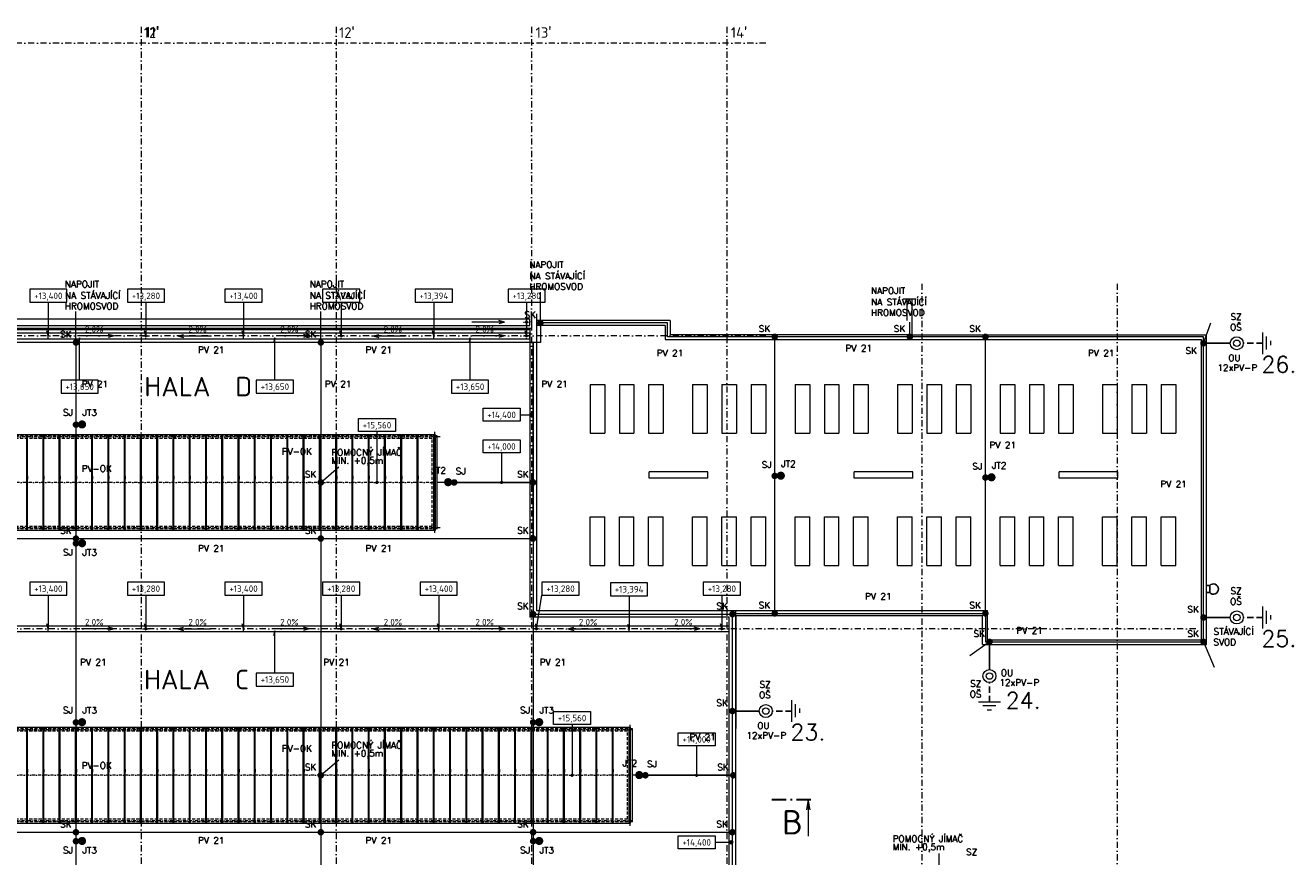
# Model space of a CAD drawing. Header units: millimetres. Extents: x -385852 to 693036, y -525006 to 444206.
# Tile 42 of 156: x 107437 to 185213, y 199297 to 250395. Entities that reach past the tile are written whole.
import ezdxf
from ezdxf.enums import TextEntityAlignment as Align

# ---------------------------------------------------------------- set-up
doc = ezdxf.new("R2010")
doc.units = ezdxf.units.MM
for name, pattern in [('CENTERX2', [101.6, 63.5, -12.7, 12.7, -12.7]), ('DASHDOT', [25.4, 12.7, -6.35, 0, -6.35]), ('DASHED', [19.05, 12.7, -6.35]), ('LINETYPE_0', [0]), ('ČÁRKOVANÁ', [19.05, 12.7, -6.35])]:
    doc.linetypes.add(name, pattern=pattern)
for name, color, linetype in [('0-DRAT-8MM', 5, 'Continuous'), ('0-PASEK', 5, 'DASHED'), ('6-TEXT', 3, 'Continuous'), ('JT-TYC', 5, 'Continuous'), ('LEGENDA', 3, 'Continuous'), ('SJ-SVORKA', 5, 'Continuous'), ('SK-SVORKA', 5, 'Continuous'), ('SZ-SVORKA', 5, 'Continuous'), ('ZD-DESKA', 5, 'Continuous')]:
    doc.layers.add(name, color=color, linetype=linetype)
for name, color, linetype, lineweight in [('A99_N_kce-pohl', 7, 'Continuous', 9), ('A99_N_koty-vysk', 8, 'Continuous', 9), ('A99_N_txt-popis-200', 240, 'Continuous', 5), ('A99_S_kce-pohl', 61, 'Continuous', 5), ('A99_S_osy', 1, 'CENTERX2', 5)]:
    doc.layers.add(name, color=color, linetype=linetype, lineweight=lineweight)
doc.styles.add('A99_kota', font='isocpeur.ttf', dxfattribs={"height": 2})
doc.styles.add('A99_popis', font='isocpeur.ttf')
doc.styles.add('ad_popis 100', font='isocpeur.ttf', dxfattribs={"height": 200})
doc.styles.add('RomanS', font='romans.shx')

# ---------------------------------------------------------------- blocks, each defined once
blk = doc.blocks.new('světlíky hala D1')
at = {"linetype": 'Continuous', "ltscale": 25}
for p, q in [((-37880, -3058), (-36980, -3058)), ((-37880, -3058), (-37880, -6058)), ((-36980, -3058), (-36980, -6058)), ((-36080, -3058), (-35180, -3058)), ((-36080, -3058), (-36080, -6058)), ((-35180, -3058), (-35180, -6058)), ((-34280, -3058), (-33380, -3058)), ((-34280, -3058), (-34280, -6058)), ((-33380, -3058), (-33380, -6058)), ((-31580, -3058), (-30680, -3058)), ((-31580, -3058), (-31580, -6058)), ((-30680, -3058), (-30680, -6058)), ((-29780, -3058), (-28880, -3058)), ((-29780, -3058), (-29780, -6058)), ((-28880, -3058), (-28880, -6058)), ((-27980, -3058), (-27080, -3058)), ((-27980, -3058), (-27980, -6058)), ((-27080, -3058), (-27080, -6058)), ((-25280, -3058), (-24380, -3058)), ((-25280, -3058), (-25280, -6058)), ((-24380, -3058), (-24380, -6058)), ((-23480, -3058), (-22580, -3058)), ((-23480, -3058), (-23480, -6058)), ((-22580, -3058), (-22580, -6058)), ((-21680, -3058), (-20780, -3058)), ((-21680, -3058), (-21680, -6058)), ((-20780, -3058), (-20780, -6058)), ((-18980, -3058), (-18080, -3058)), ((-18980, -3058), (-18980, -6058)), ((-18080, -3058), (-18080, -6058)), ((-17180, -3058), (-16280, -3058)), ((-17180, -3058), (-17180, -6058)), ((-16280, -3058), (-16280, -6058)), ((-15380, -3058), (-14480, -3058)), ((-15380, -3058), (-15380, -6058)), ((-14480, -3058), (-14480, -6058)), ((-12680, -3058), (-11780, -3058)), ((-12680, -3058), (-12680, -6058)), ((-11780, -3058), (-11780, -6058)), ((-10880, -3058), (-9980, -3058)), ((-10880, -3058), (-10880, -6058)), ((-9980, -3058), (-9980, -6058)), ((-9080, -3058), (-8180, -3058)), ((-9080, -3058), (-9080, -6058)), ((-8180, -3058), (-8180, -6058)), ((-6380, -3058), (-5480, -3058)), ((-6380, -3058), (-6380, -6058)), ((-5480, -3058), (-5480, -6058)), ((-4580, -3058), (-3680, -3058)), ((-4580, -3058), (-4580, -6058)), ((-3680, -3058), (-3680, -6058)), ((-2780, -3058), (-1880, -3058)), ((-2780, -3058), (-2780, -6058)), ((-1880, -3058), (-1880, -6058)), ((-37880, -6058), (-36980, -6058)), ((-36080, -6058), (-35180, -6058)), ((-34280, -6058), (-33380, -6058)), ((-31580, -6058), (-30680, -6058)), ((-29780, -6058), (-28880, -6058)), ((-27980, -6058), (-27080, -6058)), ((-25280, -6058), (-24380, -6058)), ((-23480, -6058), (-22580, -6058)), ((-21680, -6058), (-20780, -6058)), ((-18980, -6058), (-18080, -6058)), ((-17180, -6058), (-16280, -6058)), ((-15380, -6058), (-14480, -6058)), ((-12680, -6058), (-11780, -6058)), ((-10880, -6058), (-9980, -6058)), ((-9080, -6058), (-8180, -6058)), ((-6380, -6058), (-5480, -6058)), ((-4580, -6058), (-3680, -6058)), ((-2780, -6058), (-1880, -6058)), ((-30640, -8425), (-34240, -8425)), ((-34240, -8825), (-34240, -8425)), ((-30640, -8825), (-30640, -8425)), ((-18040, -8425), (-21640, -8425)), ((-21640, -8825), (-21640, -8425)), ((-18040, -8825), (-18040, -8425)), ((-5440, -8425), (-9040, -8425)), ((-9040, -8825), (-9040, -8425)), ((-5440, -8825), (-5440, -8425)), ((-30640, -8825), (-34240, -8825)), ((-18040, -8825), (-21640, -8825)), ((-5440, -8825), (-9040, -8825)), ((-37880, -11192), (-36980, -11192)), ((-37880, -14192), (-37880, -11192)), ((-36980, -14192), (-36980, -11192)), ((-36080, -11192), (-35180, -11192)), ((-36080, -14192), (-36080, -11192)), ((-35180, -14192), (-35180, -11192)), ((-34280, -11192), (-33380, -11192)), ((-34280, -14192), (-34280, -11192)), ((-33380, -14192), (-33380, -11192)), ((-31580, -11192), (-30680, -11192)), ((-31580, -14192), (-31580, -11192)), ((-30680, -14192), (-30680, -11192)), ((-29780, -11192), (-28880, -11192)), ((-29780, -14192), (-29780, -11192)), ((-28880, -14192), (-28880, -11192)), ((-27980, -11192), (-27080, -11192)), ((-27980, -14192), (-27980, -11192)), ((-27080, -14192), (-27080, -11192)), ((-25280, -11192), (-24380, -11192)), ((-25280, -14192), (-25280, -11192)), ((-24380, -14192), (-24380, -11192)), ((-23480, -11192), (-22580, -11192)), ((-23480, -14192), (-23480, -11192)), ((-22580, -14192), (-22580, -11192)), ((-21680, -11192), (-20780, -11192)), ((-21680, -14192), (-21680, -11192)), ((-20780, -14192), (-20780, -11192)), ((-18980, -11192), (-18080, -11192)), ((-18980, -14192), (-18980, -11192)), ((-18080, -14192), (-18080, -11192)), ((-17180, -11192), (-16280, -11192)), ((-17180, -14192), (-17180, -11192)), ((-16280, -14192), (-16280, -11192)), ((-15380, -11192), (-14480, -11192)), ((-15380, -14192), (-15380, -11192)), ((-14480, -14192), (-14480, -11192)), ((-12680, -11192), (-11780, -11192)), ((-12680, -14192), (-12680, -11192)), ((-11780, -14192), (-11780, -11192)), ((-10880, -11192), (-9980, -11192)), ((-10880, -14192), (-10880, -11192)), ((-9980, -14192), (-9980, -11192)), ((-9080, -11192), (-8180, -11192)), ((-9080, -14192), (-9080, -11192)), ((-8180, -14192), (-8180, -11192)), ((-6380, -11192), (-5480, -11192)), ((-6380, -14192), (-6380, -11192)), ((-5480, -14192), (-5480, -11192)), ((-4580, -11192), (-3680, -11192)), ((-4580, -14192), (-4580, -11192)), ((-3680, -14192), (-3680, -11192)), ((-2780, -11192), (-1880, -11192)), ((-2780, -14192), (-2780, -11192)), ((-1880, -14192), (-1880, -11192)), ((-37880, -14192), (-36980, -14192)), ((-36080, -14192), (-35180, -14192)), ((-34280, -14192), (-33380, -14192)), ((-31580, -14192), (-30680, -14192)), ((-29780, -14192), (-28880, -14192)), ((-27980, -14192), (-27080, -14192)), ((-25280, -14192), (-24380, -14192)), ((-23480, -14192), (-22580, -14192)), ((-21680, -14192), (-20780, -14192)), ((-18980, -14192), (-18080, -14192)), ((-17180, -14192), (-16280, -14192)), ((-15380, -14192), (-14480, -14192)), ((-12680, -14192), (-11780, -14192)), ((-10880, -14192), (-9980, -14192)), ((-9080, -14192), (-8180, -14192)), ((-6380, -14192), (-5480, -14192)), ((-4580, -14192), (-3680, -14192)), ((-2780, -14192), (-1880, -14192))]:
    blk.add_line(p, q, dxfattribs=at)
blk = doc.blocks.new('*U142')
at = {"color": 0, "linetype": 'ByBlock'}
blk.add_line((0, -2), (-5, -2), dxfattribs=at)
blk.add_lwpolyline([(0, -4), (11.4, -4), (11.4, 0), (0, 0)], close=True, dxfattribs=at)
at = {"color": 0, "linetype": 'ByBlock', "ltscale": 200, "const_width": 0.5}
blk.add_lwpolyline([(-5.25, -2, -1), (-4.75, -2, -1)], format="xyb", close=True, dxfattribs=at)
at = {"color": 0, "linetype": 'ByBlock'}
blk.add_circle((-5, -2), 0.5, dxfattribs=at)
at = {"color": 0, "linetype": 'ByBlock', "style": 'A99_kota'}
for tag, p in [('VYSKA', (5.7, -2.24)), ('VYSKA_POPIS1', (5.7, -6.04)), ('VYSKA_POPIS2', (5.9, -9.54)), ('VYSKA_POPIS3', (5.9, -13.04))]:
    blk.add_attdef(tag, text='', height=2, dxfattribs=at).set_placement(p, align=Align.MIDDLE)
blk = doc.blocks.new('*U143')
at = {"color": 0, "linetype": 'ByBlock'}
blk.add_line((5.7, -4), (5.7, -13.05), dxfattribs=at)
blk.add_lwpolyline([(0, -4), (11.4, -4), (11.4, 0), (0, 0)], close=True, dxfattribs=at)
at = {"color": 0, "linetype": 'ByBlock', "ltscale": 200, "const_width": 0.5}
blk.add_lwpolyline([(5.7, -13.3, -1), (5.7, -12.8, -1)], format="xyb", close=True, dxfattribs=at)
at = {"color": 0, "linetype": 'ByBlock', "style": 'A99_kota'}
for tag, p in [('VYSKA', (5.7, -2.24)), ('VYSKA_POPIS1', (5.7, -6.04)), ('VYSKA_POPIS2', (5.9, -9.54)), ('VYSKA_POPIS3', (5.9, -13.04))]:
    blk.add_attdef(tag, text='', height=2, dxfattribs=at).set_placement(p, align=Align.MIDDLE)
blk = doc.blocks.new('*U144')
at = {"color": 0, "linetype": 'ByBlock'}
blk.add_line((5.7, -4), (5.7, -19.6), dxfattribs=at)
blk.add_lwpolyline([(0, -4), (11.4, -4), (11.4, 0), (0, 0)], close=True, dxfattribs=at)
at = {"color": 0, "linetype": 'ByBlock', "ltscale": 200, "const_width": 0.5}
blk.add_lwpolyline([(5.7, -19.85, -1), (5.7, -19.35, -1)], format="xyb", close=True, dxfattribs=at)
at = {"color": 0, "linetype": 'ByBlock', "style": 'A99_kota'}
for tag, p in [('VYSKA', (5.7, -2.24)), ('VYSKA_POPIS1', (5.7, -6.04)), ('VYSKA_POPIS2', (5.9, -9.54)), ('VYSKA_POPIS3', (5.9, -13.04))]:
    blk.add_attdef(tag, text='', height=2, dxfattribs=at).set_placement(p, align=Align.MIDDLE)
blk = doc.blocks.new('*U145')
at = {"color": 0, "linetype": 'ByBlock'}
blk.add_line((0, -2), (-3.5, -2), dxfattribs=at)
blk.add_lwpolyline([(0, -4), (11.4, -4), (11.4, 0), (0, 0)], close=True, dxfattribs=at)
at = {"color": 0, "linetype": 'ByBlock', "ltscale": 200, "const_width": 0.5}
blk.add_lwpolyline([(-3.75, -2, -1), (-3.25, -2, -1)], format="xyb", close=True, dxfattribs=at)
at = {"color": 0, "linetype": 'ByBlock'}
blk.add_circle((-3.5, -2), 0.5, dxfattribs=at)
at = {"color": 0, "linetype": 'ByBlock', "style": 'A99_kota'}
for tag, p in [('VYSKA', (5.7, -2.24)), ('VYSKA_POPIS1', (5.7, -6.04)), ('VYSKA_POPIS2', (5.9, -9.54)), ('VYSKA_POPIS3', (5.9, -13.04))]:
    blk.add_attdef(tag, text='', height=2, dxfattribs=at).set_placement(p, align=Align.MIDDLE)
blk = doc.blocks.new('*U158')
at = {"color": 0, "linetype": 'ByBlock'}
blk.add_line((785.72, 87.81), (785.72, 76.56), dxfattribs=at)
at = {"color": 0, "linetype": 'ByBlock', "const_width": 0.63}
for points in [[(778.95, 87.81), (774.45, 87.81)], [(780.84, 87.81), (780.21, 87.81)], [(786.6, 87.81), (782.1, 87.81)]]:
    blk.add_lwpolyline(points, dxfattribs=at)
at = {"color": 0, "linetype": 'ByBlock'}
blk.add_lwpolyline([(786.27, 84.71), (785.72, 87.81), (785.17, 84.71)], dxfattribs=at)
at = {"color": 0, "linetype": 'ByBlock', "style": 'A99_popis', "flags": 12}
blk.add_attdef('OZNŘ_3K', text='', height=5, rotation=0.0024, dxfattribs=at).set_placement((784.08, 77.08), align=Align.RIGHT)
at = {"color": 0, "linetype": 'ByBlock', "style": 'A99_popis'}
blk.add_attdef('OZNŘ_1K', (-9.63, -10.73), '', height=5, dxfattribs=at)
blk = doc.blocks.new('*U161')
at = {"color": 0, "linetype": 'ByBlock'}
for p, q in [((5.7, -4), (5.7, -14.35)), ((5.7, -14.35), (5.29, -12.8))]:
    blk.add_line(p, q, dxfattribs=at)
blk.add_lwpolyline([(0, -4), (11.4, -4), (11.4, 0), (0, 0)], close=True, dxfattribs=at)
at = {"color": 0, "linetype": 'ByBlock', "style": 'A99_kota'}
for tag, p in [('VYSKA', (5.7, -2.24)), ('VYSKA_POPIS1', (5.7, -6.04)), ('VYSKA_POPIS2', (5.9, -9.54)), ('VYSKA_POPIS3', (5.9, -13.04))]:
    blk.add_attdef(tag, text='', height=2, dxfattribs=at).set_placement(p, align=Align.MIDDLE)
blk = doc.blocks.new('*U163')
at = {"color": 0, "linetype": 'ByBlock'}
for p, q in [((5.7, 12.98), (5.29, 11.43)), ((5.7, 0), (5.7, 12.98))]:
    blk.add_line(p, q, dxfattribs=at)
blk.add_lwpolyline([(0, -4), (11.4, -4), (11.4, 0), (0, 0)], close=True, dxfattribs=at)
at = {"color": 0, "linetype": 'ByBlock', "style": 'A99_kota'}
for tag, p in [('VYSKA', (5.7, -2.24)), ('VYSKA_POPIS1', (5.7, -6.04)), ('VYSKA_POPIS2', (5.9, -9.54)), ('VYSKA_POPIS3', (5.9, -13.04))]:
    blk.add_attdef(tag, text='', height=2, dxfattribs=at).set_placement(p, align=Align.MIDDLE)
blk = doc.blocks.new('*U167')
at = {"color": 0, "linetype": 'ByBlock'}
for q in [(0, -4), (-1.88, -12.76)]:
    blk.add_line((-1.73, -14.35), q, dxfattribs=at)
blk.add_lwpolyline([(0, -4), (11.4, -4), (11.4, 0), (0, 0)], close=True, dxfattribs=at)
at = {"color": 0, "linetype": 'ByBlock', "style": 'A99_kota'}
for tag, p in [('VYSKA', (5.7, -2.24)), ('VYSKA_POPIS1', (5.7, -6.04)), ('VYSKA_POPIS2', (5.9, -9.54)), ('VYSKA_POPIS3', (5.9, -13.04))]:
    blk.add_attdef(tag, text='', height=2, dxfattribs=at).set_placement(p, align=Align.MIDDLE)
blk = doc.blocks.new('JT')
at = {"layer": 'JT-TYC', "const_width": 125}
blk.add_lwpolyline([(-62.5, 0, 1), (62.5, 0, 1)], format="xyb", close=True, dxfattribs=at)

msp = doc.modelspace()

# ---------------------------------------------------------------- linework, layer by layer
at = {"color": 7, "linetype": 'LINETYPE_0'}
for p, q in [((180233.2962, 215965), (180030, 215965)), ((180030, 215530), (180233.2962, 215530)), ((180233.2962, 215530), (180233.2962, 215965))]:
    msp.add_line(p, q, dxfattribs=at)
msp.add_arc((180461.6342, 215747.5673), 315.3649, 223.603100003, 136.398, dxfattribs=at)
at = {"layer": '0-DRAT-8MM', "linetype": 'Continuous', "lineweight": 5, "ltscale": 0.5}
for p, q in [((139100, 232100), (139100, 234000)), ((110550, 230900), (110550, 232800)), ((125600, 230900), (125600, 232800)), ((146900, 232100), (139100, 232100)), ((139100, 232100), (139100, 230900)), ((146900, 231250), (146900, 232100)), ((161800, 231250), (161800, 232150)), ((179850, 230850), (180300, 232100)), ((179850, 231250), (146900, 231250)), ((153500, 214200), (153500, 231250)), ((166450, 214250), (166450, 231300)), ((179850, 212500), (179850, 231250)), ((139100, 230900), (5600, 230900)), ((110550, 230900), (110550, 176550)), ((125600, 230900), (125600, 176550)), ((138650, 218850), (138650, 230900)), ((138650, 230900), (138650, 176550)), ((125600, 222300), (126700, 223250)), ((133800, 222300), (138650, 222300)), ((5600, 218850), (138650, 218850)), ((138650, 218850), (138650, 214200)), ((138650, 214200), (150900, 214200)), ((150900, 176550), (150900, 214250)), ((150900, 214250), (166450, 214250)), ((166450, 214250), (166450, 212500)), ((166700, 212500), (165500, 211650)), ((166450, 212500), (179850, 212500)), ((179850, 212500), (180500, 210950)), ((125600, 204300), (126700, 205250)), ((145550, 204300), (150900, 204300)), ((5600, 200800), (150900, 200800)), ((163600, 198350), (163600, 199500))]:
    msp.add_line(p, q, dxfattribs=at)
at = {"layer": '0-DRAT-8MM'}
for p, q in [((181500, 230850), (179850, 230850)), ((181500, 214000), (179850, 214000)), ((152550, 208250), (150900, 208250))]:
    msp.add_line(p, q, dxfattribs=at)
at = {"layer": '0-DRAT-8MM', "ltscale": 5}
msp.add_line((166700, 210800), (166700, 212500), dxfattribs=at)
at = {"layer": '0-PASEK', "linetype": 'DASHED', "ltscale": 30}
for p, q in [((183500.0001, 230850), (182300, 230850)), ((183500.0001, 214000), (182300, 214000)), ((166700, 208799.9999), (166700, 210000)), ((154550.0001, 208250), (153350, 208250))]:
    msp.add_line(p, q, dxfattribs=at)
at = {"layer": 'A99_N_kce-pohl', "linetype": 'Continuous', "lineweight": 9}
for p, q in [((107525, 219345), (107525, 225255)), ((107575, 219345), (107575, 225255)), ((108525, 219345), (108525, 225255)), ((108575, 219345), (108575, 225255)), ((109525, 219345), (109525, 225255)), ((109575, 219345), (109575, 225255)), ((110525, 219345), (110525, 225255)), ((110575, 219345), (110575, 225255)), ((111525, 219345), (111525, 225255)), ((111575, 219345), (111575, 225255)), ((112525, 219345), (112525, 225255)), ((112575, 219345), (112575, 225255)), ((113525, 219345), (113525, 225255)), ((113575, 219345), (113575, 225255)), ((114525, 219345), (114525, 225255)), ((114575, 219345), (114575, 225255)), ((115525, 219345), (115525, 225255)), ((115575, 219345), (115575, 225255)), ((116525, 219345), (116525, 225255)), ((116575, 219345), (116575, 225255)), ((117525, 219345), (117525, 225255)), ((117575, 219345), (117575, 225255)), ((118525, 219345), (118525, 225255)), ((118575, 219345), (118575, 225255)), ((119525, 219345), (119525, 225255)), ((119575, 219345), (119575, 225255)), ((120525, 219345), (120525, 225255)), ((120575, 219345), (120575, 225255)), ((121525, 219345), (121525, 225255)), ((121575, 219345), (121575, 225255)), ((122525, 219345), (122525, 225255)), ((122575, 219345), (122575, 225255)), ((123525, 219345), (123525, 225255)), ((123575, 219345), (123575, 225255)), ((124525, 219345), (124525, 225255)), ((124575, 219345), (124575, 225255)), ((125525, 219345), (125525, 225255)), ((125575, 219345), (125575, 225255)), ((126525, 219345), (126525, 225255)), ((126575, 219345), (126575, 225255)), ((127525, 219345), (127525, 225255)), ((127575, 219345), (127575, 225255)), ((128525, 219345), (128525, 225255)), ((128575, 219345), (128575, 225255)), ((129525, 219345), (129525, 225255)), ((129575, 219345), (129575, 225255)), ((130525, 219345), (130525, 225255)), ((130575, 219345), (130575, 225255)), ((131525, 219345), (131525, 225255)), ((131575, 219345), (131575, 225255)), ((132545, 219345), (132545, 225255)), ((107525, 201345), (107525, 207255)), ((107575, 201345), (107575, 207255)), ((108525, 201345), (108525, 207255)), ((108575, 201345), (108575, 207255)), ((109525, 201345), (109525, 207255)), ((109575, 201345), (109575, 207255)), ((110525, 201345), (110525, 207255)), ((110575, 201345), (110575, 207255)), ((111525, 201345), (111525, 207255)), ((111575, 201345), (111575, 207255)), ((112525, 201345), (112525, 207255)), ((112575, 201345), (112575, 207255)), ((113525, 201345), (113525, 207255)), ((113575, 201345), (113575, 207255)), ((114525, 201345), (114525, 207255)), ((114575, 201345), (114575, 207255)), ((115525, 201345), (115525, 207255)), ((115575, 201345), (115575, 207255)), ((116525, 201345), (116525, 207255)), ((116575, 201345), (116575, 207255)), ((117525, 201345), (117525, 207255)), ((117575, 201345), (117575, 207255)), ((118525, 201345), (118525, 207255)), ((118575, 201345), (118575, 207255)), ((119525, 201345), (119525, 207255)), ((119575, 201345), (119575, 207255)), ((120525, 201345), (120525, 207255)), ((120575, 201345), (120575, 207255)), ((121525, 201345), (121525, 207255)), ((121575, 201345), (121575, 207255)), ((122525, 201345), (122525, 207255)), ((122575, 201345), (122575, 207255)), ((123525, 201345), (123525, 207255)), ((123575, 201345), (123575, 207255)), ((124525, 201345), (124525, 207255)), ((124575, 201345), (124575, 207255)), ((125525, 201345), (125525, 207255)), ((125575, 201345), (125575, 207255)), ((126525, 201345), (126525, 207255)), ((126575, 201345), (126575, 207255)), ((127525, 201345), (127525, 207255)), ((127575, 201345), (127575, 207255)), ((128525, 201345), (128525, 207255)), ((128575, 201345), (128575, 207255)), ((129525, 201345), (129525, 207255)), ((129575, 201345), (129575, 207255)), ((130525, 201345), (130525, 207255)), ((130575, 201345), (130575, 207255)), ((131525, 201345), (131525, 207255)), ((131575, 201345), (131575, 207255)), ((132525, 201345), (132525, 207255)), ((132575, 201345), (132575, 207255)), ((133525, 201345), (133525, 207255)), ((133575, 201345), (133575, 207255)), ((134525, 201345), (134525, 207255)), ((134575, 201345), (134575, 207255)), ((135525, 201345), (135525, 207255)), ((135575, 201345), (135575, 207255)), ((136525, 201345), (136525, 207255)), ((136575, 201345), (136575, 207255)), ((137525, 201345), (137525, 207255)), ((137575, 201345), (137575, 207255)), ((138525, 201345), (138525, 207255)), ((138575, 201345), (138575, 207255)), ((139525, 201345), (139525, 207255)), ((139575, 201345), (139575, 207255)), ((140525, 201345), (140525, 207255)), ((140575, 201345), (140575, 207255)), ((141525, 201345), (141525, 207255)), ((141575, 201345), (141575, 207255)), ((142525, 201345), (142525, 207255)), ((142575, 201345), (142575, 207255)), ((143525, 201345), (143525, 207255)), ((143575, 201345), (143575, 207255)), ((144545, 201345), (144545, 207255))]:
    msp.add_line(p, q, dxfattribs=at)
for points in [[(138440, 231775), (138440, 214020)], [(138440, 231775), (138550, 231775)], [(132595, 219345), (132595, 225255)], [(132760, 219445), (132760, 225155)], [(107525, 222675), (107525, 222495)], [(107575, 222675), (107575, 222495)], [(108525, 222675), (108525, 222495)], [(108575, 222675), (108575, 222495)], [(109525, 222675), (109525, 222495)], [(109575, 222675), (109575, 222495)], [(110525, 222675), (110525, 222495)], [(110575, 222675), (110575, 222495)], [(111525, 222675), (111525, 222495)], [(111575, 222675), (111575, 222495)], [(112525, 222675), (112525, 222495)], [(112575, 222675), (112575, 222495)], [(113525, 222675), (113525, 222495)], [(113575, 222675), (113575, 222495)], [(114525, 222675), (114525, 222495)], [(114575, 222675), (114575, 222495)], [(115525, 222675), (115525, 222495)], [(115575, 222675), (115575, 222495)], [(116525, 222675), (116525, 222495)], [(116575, 222675), (116575, 222495)], [(117525, 222675), (117525, 222495)], [(117575, 222675), (117575, 222495)], [(118525, 222675), (118525, 222495)], [(118575, 222675), (118575, 222495)], [(119525, 222675), (119525, 222495)], [(119575, 222675), (119575, 222495)], [(120525, 222675), (120525, 222495)], [(120575, 222675), (120575, 222495)], [(121525, 222675), (121525, 222495)], [(121575, 222675), (121575, 222495)], [(122525, 222675), (122525, 222495)], [(122575, 222675), (122575, 222495)], [(123525, 222675), (123525, 222495)], [(123575, 222675), (123575, 222495)], [(124525, 222675), (124525, 222495)], [(124575, 222675), (124575, 222495)], [(125525, 222675), (125525, 222495)], [(125575, 222675), (125575, 222495)], [(126525, 222675), (126525, 222495)], [(126575, 222675), (126575, 222495)], [(127525, 222675), (127525, 222495)], [(127575, 222675), (127575, 222495)], [(128525, 222675), (128525, 222495)], [(128575, 222675), (128575, 222495)], [(129525, 222675), (129525, 222495)], [(129575, 222675), (129575, 222495)], [(130525, 222675), (130525, 222495)], [(130575, 222675), (130575, 222495)], [(131525, 222675), (131525, 222495)], [(131575, 222675), (131575, 222495)], [(138440, 222300), (132760, 222300)], [(150690, 214020), (138440, 214020)], [(150690, 177180), (150690, 214020)], [(151100, 176350), (151100, 214430)], [(144595, 201345), (144595, 207255)], [(144760, 201445), (144760, 207155)], [(107525, 204675), (107525, 204495)], [(107575, 204675), (107575, 204495)], [(108525, 204675), (108525, 204495)], [(108575, 204675), (108575, 204495)], [(109525, 204675), (109525, 204495)], [(109575, 204675), (109575, 204495)], [(110525, 204675), (110525, 204495)], [(110575, 204675), (110575, 204495)], [(111525, 204675), (111525, 204495)], [(111575, 204675), (111575, 204495)], [(112525, 204675), (112525, 204495)], [(112575, 204675), (112575, 204495)], [(113525, 204675), (113525, 204495)], [(113575, 204675), (113575, 204495)], [(114525, 204675), (114525, 204495)], [(114575, 204675), (114575, 204495)], [(115525, 204675), (115525, 204495)], [(115575, 204675), (115575, 204495)], [(116525, 204675), (116525, 204495)], [(116575, 204675), (116575, 204495)], [(117525, 204675), (117525, 204495)], [(117575, 204675), (117575, 204495)], [(118525, 204675), (118525, 204495)], [(118575, 204675), (118575, 204495)], [(119525, 204675), (119525, 204495)], [(119575, 204675), (119575, 204495)], [(120525, 204675), (120525, 204495)], [(120575, 204675), (120575, 204495)], [(121525, 204675), (121525, 204495)], [(121575, 204675), (121575, 204495)], [(122525, 204675), (122525, 204495)], [(122575, 204675), (122575, 204495)], [(123525, 204675), (123525, 204495)], [(123575, 204675), (123575, 204495)], [(124525, 204675), (124525, 204495)], [(124575, 204675), (124575, 204495)], [(125525, 204675), (125525, 204495)], [(125575, 204675), (125575, 204495)], [(126525, 204675), (126525, 204495)], [(126575, 204675), (126575, 204495)], [(127525, 204675), (127525, 204495)], [(127575, 204675), (127575, 204495)], [(128525, 204675), (128525, 204495)], [(128575, 204675), (128575, 204495)], [(129525, 204675), (129525, 204495)], [(129575, 204675), (129575, 204495)], [(130525, 204675), (130525, 204495)], [(130575, 204675), (130575, 204495)], [(131525, 204675), (131525, 204495)], [(131575, 204675), (131575, 204495)], [(132525, 204675), (132525, 204495)], [(132575, 204675), (132575, 204495)], [(133525, 204675), (133525, 204495)], [(133575, 204675), (133575, 204495)], [(134525, 204675), (134525, 204495)], [(134575, 204675), (134575, 204495)], [(135525, 204675), (135525, 204495)], [(135575, 204675), (135575, 204495)], [(136525, 204675), (136525, 204495)], [(136575, 204675), (136575, 204495)], [(137525, 204675), (137525, 204495)], [(137575, 204675), (137575, 204495)], [(138525, 204670), (138525, 204490)], [(138575, 204670), (138575, 204490)], [(140525, 204675), (140525, 204495)], [(140575, 204675), (140575, 204495)], [(142525, 204675), (142525, 204495)], [(142575, 204675), (142575, 204495)], [(143525, 204675), (143525, 204495)], [(143575, 204675), (143575, 204495)], [(150690, 204300), (144760, 204300)]]:
    msp.add_lwpolyline(points, dxfattribs=at)
at = {"layer": 'A99_N_kce-pohl', "linetype": 'Continuous', "ltscale": 25}
for points in [[(138440, 231135), (138440, 231465), (6000, 231465), (6000, 231135)], [(150690, 213135), (150690, 213465), (6000, 213465), (6000, 213135)]]:
    msp.add_lwpolyline(points, close=True, dxfattribs=at)
at = {"layer": 'A99_N_kce-pohl', "linetype": 'Continuous', "lineweight": 5}
for points in [[(108850, 231135), (108850, 231465)], [(120850, 231135), (120850, 231465)], [(132550, 231135), (132550, 231465)], [(108850, 213135), (108850, 213465)], [(120850, 213135), (120850, 213465)], [(132850, 213135), (132850, 213465)]]:
    msp.add_lwpolyline(points, dxfattribs=at)
at = {"layer": 'A99_N_kce-pohl', "linetype": 'DASHDOT', "lineweight": 5, "ltscale": 5}
for points in [[(114650, 231300), (115050, 231300)], [(114850, 231100), (114850, 231500)], [(126650, 231300), (127050, 231300)], [(126850, 231100), (126850, 231500)], [(138050, 231300), (138450, 231300)], [(138250, 231100), (138250, 231500)], [(114650, 213300), (115050, 213300)], [(114850, 213100), (114850, 213500)], [(126650, 213300), (127050, 213300)], [(126850, 213100), (126850, 213500)], [(138650, 213300), (139050, 213300)], [(138850, 213100), (138850, 213500)], [(150050, 213300), (150450, 213300)], [(150250, 213100), (150250, 213500)]]:
    msp.add_lwpolyline(points, dxfattribs=at)
at = {"layer": 'A99_N_kce-pohl', "linetype": 'ČÁRKOVANÁ', "lineweight": 9, "ltscale": 15}
for points in [[(132760, 225155), (11790, 225155)], [(132450, 225005.3403), (12100, 225005.3403)], [(132450, 219594.6597), (132450, 225005.3403)], [(132450, 219594.6597), (132450, 225005.3403)], [(132760, 219445), (11790, 219445)], [(132450, 219594.6597), (12100, 219594.6597)], [(144760, 207155), (11790, 207155)], [(144450, 207005.3403), (12100, 207005.3403)], [(144450, 201594.6597), (144450, 207005.3403)], [(144450, 201594.6597), (144450, 207005.3403)], [(144760, 201445), (11790, 201445)], [(144450, 201594.6597), (12100, 201594.6597)]]:
    msp.add_lwpolyline(points, dxfattribs=at)
at = {"layer": 'A99_N_kce-pohl', "linetype": 'Continuous', "lineweight": 9}
for points in [[(11930, 225255), (132620, 225255), (132620, 219345), (11930, 219345)], [(11930, 207255), (144620, 207255), (144620, 201345), (11930, 201345)]]:
    msp.add_lwpolyline(points, close=True, dxfattribs=at)
at = {"layer": 'A99_N_kce-pohl', "linetype": 'Continuous', "ltscale": 25}
msp.add_lwpolyline([(144550, 213135), (144550, 213465)], dxfattribs=at)
at = {"layer": 'A99_N_kce-pohl', "linetype": 'ČÁRKOVANÁ', "lineweight": 9, "ltscale": 3}
for points in [[(139525, 204675), (139525, 204495)], [(139575, 204675), (139575, 204495)], [(141525, 204675), (141525, 204495)], [(141575, 204675), (141575, 204495)]]:
    msp.add_lwpolyline(points, dxfattribs=at)
at = {"layer": 'A99_N_kce-pohl', "linetype": 'Continuous'}
for centre in [(114850, 231300), (126850, 231300), (138250, 231300), (114850, 213300), (126850, 213300), (138850, 213300), (150250, 213300)]:
    msp.add_circle(centre, 60, dxfattribs=at)
at = {"layer": 'A99_N_koty-vysk'}
for points in [[(136890, 232150.1379), (134890, 232150.1286)], [(136890, 232150.1379), (136539.9995, 232250.1363)], [(136890, 232150.1379), (136540.0005, 232050.1363)], [(112890, 231300), (110890, 231299.9907)], [(112890, 231300), (112539.9995, 231399.9984)], [(112890, 231300), (112540.0005, 231199.9984)], [(116810, 231300), (117160.0005, 231399.9984)], [(116810, 231300), (118810, 231299.9907)], [(116810, 231300), (117159.9995, 231199.9984)], [(124890, 231300), (122890, 231299.9907)], [(124890, 231300), (124539.9995, 231399.9984)], [(124890, 231300), (124540.0005, 231199.9984)], [(128810, 231300), (129160.0005, 231399.9984)], [(128810, 231300), (130810, 231299.9907)], [(128810, 231300), (129159.9995, 231199.9984)], [(136890, 231300), (134890, 231299.9907)], [(136890, 231300), (136539.9995, 231399.9984)], [(136890, 231300), (136540.0005, 231199.9984)], [(112890, 213300), (110890, 213299.9907)], [(112890, 213300), (112539.9995, 213399.9984)], [(112890, 213300), (112540.0005, 213199.9984)], [(116810, 213300), (117160.0005, 213399.9984)], [(116810, 213300), (118810, 213299.9907)], [(116810, 213300), (117159.9995, 213199.9984)], [(124890, 213300), (122890, 213299.9907)], [(124890, 213300), (124539.9995, 213399.9984)], [(124890, 213300), (124540.0005, 213199.9984)], [(128810, 213300), (129160.0005, 213399.9984)], [(128810, 213300), (130810, 213299.9907)], [(128810, 213300), (129159.9995, 213199.9984)], [(136890, 213300), (134890, 213299.9907)], [(136890, 213300), (136539.9995, 213399.9984)], [(136890, 213300), (136540.0005, 213199.9984)], [(140810, 213300), (141160.0005, 213399.9984)], [(140810, 213300), (142810, 213299.9907)], [(140810, 213300), (141159.9995, 213199.9984)], [(148890, 213300), (146890, 213299.9907)], [(148890, 213300), (148539.9995, 213399.9984)], [(148890, 213300), (148540.0005, 213199.9984)]]:
    msp.add_lwpolyline(points, dxfattribs=at)
at = {"layer": 'A99_S_kce-pohl', "linetype": 'Continuous', "ltscale": 25}
for p, q in [((161400, 233589.0696), (162200, 233589.0696)), ((161650, 232250), (161650, 233589.0696)), ((161950, 231380), (161950, 233589.0696)), ((6000, 232355.1379), (138440, 232355.1379)), ((6000, 231945.1379), (138440, 231945.1379)), ((146770, 231950), (146770, 231080)), ((147070, 232250), (147070, 231380)), ((146770, 231080), (179730, 231080)), ((161950, 231380), (147070, 231380)), ((161950, 231380), (180030, 231380)), ((179730, 212630), (179730, 231080)), ((180030, 212330), (180030, 231380)), ((138850, 214430), (166570, 214430)), ((151100, 214130), (151100, 207180)), ((151100, 214130), (166270, 214130)), ((166270, 212330), (166270, 214130)), ((166570, 212630), (166570, 214430)), ((166270, 212330), (180030, 212330)), ((166570, 212630), (179730, 212630))]:
    msp.add_line(p, q, dxfattribs=at)
for points in [[(138550, 232660), (138550, 231775)], [(138850, 232660), (138850, 232660), (138850, 214430)], [(138440, 231945.1379), (138440, 232355.1379)], [(147070, 232250), (138850, 232250)], [(146770, 231950), (138850, 231950)]]:
    msp.add_lwpolyline(points, dxfattribs=at)
msp.add_lwpolyline([(5860, 231775), (138440, 231775), (138440, 231675), (5860, 231675)], close=True, dxfattribs=at)
at = {"layer": 'A99_S_kce-pohl', "linetype": 'DASHDOT', "lineweight": 5, "ltscale": 5}
for points in [[(138050, 232150.1379), (138450, 232150.1379)], [(138250, 231950.1379), (138250, 232350.1379)]]:
    msp.add_lwpolyline(points, dxfattribs=at)
at = {"layer": 'A99_S_kce-pohl', "linetype": 'Continuous'}
msp.add_circle((138250, 232150.1379), 60, dxfattribs=at)
at = {"layer": 'A99_S_osy', "linetype": 'DASHDOT', "lineweight": 5, "ltscale": 10}
for p, q in [((107550, 219345), (107550, 225255)), ((108550, 219345), (108550, 225255)), ((109550, 219345), (109550, 225255)), ((110550, 219345), (110550, 225255)), ((111550, 219345), (111550, 225255)), ((112550, 219345), (112550, 225255)), ((113550, 219345), (113550, 225255)), ((115550, 219345), (115550, 225255)), ((116550, 219345), (116550, 225255)), ((117550, 219345), (117550, 225255)), ((118550, 219345), (118550, 225255)), ((119550, 219345), (119550, 225255)), ((120550, 219345), (120550, 225255)), ((121550, 219345), (121550, 225255)), ((122550, 219345), (122550, 225255)), ((123550, 219345), (123550, 225255)), ((124550, 219345), (124550, 225255)), ((125550, 219345), (125550, 225255)), ((127550, 219345), (127550, 225255)), ((128550, 219345), (128550, 225255)), ((129550, 219345), (129550, 225255)), ((130550, 219345), (130550, 225255)), ((131550, 219345), (131550, 225255)), ((132590, 225400), (132590, 219200)), ((107550, 201345), (107550, 207255)), ((108550, 201345), (108550, 207255)), ((109550, 201345), (109550, 207255)), ((110550, 201345), (110550, 207255)), ((111550, 201345), (111550, 207255)), ((112550, 201345), (112550, 207255)), ((113550, 201345), (113550, 207255)), ((115550, 201345), (115550, 207255)), ((116550, 201345), (116550, 207255)), ((117550, 201345), (117550, 207255)), ((118550, 201345), (118550, 207255)), ((119550, 201345), (119550, 207255)), ((120550, 201345), (120550, 207255)), ((121550, 201345), (121550, 207255)), ((122550, 201345), (122550, 207255)), ((123550, 201345), (123550, 207255)), ((124550, 201345), (124550, 207255)), ((125550, 201345), (125550, 207255)), ((127550, 201345), (127550, 207255)), ((128550, 201345), (128550, 207255)), ((129550, 201345), (129550, 207255)), ((130550, 201345), (130550, 207255)), ((131550, 201345), (131550, 207255)), ((132550, 201345), (132550, 207255)), ((133550, 201345), (133550, 207255)), ((134550, 201345), (134550, 207255)), ((135550, 201345), (135550, 207255)), ((136550, 201345), (136550, 207255)), ((137550, 201345), (137550, 207255)), ((139550, 201345), (139550, 207255)), ((140550, 201345), (140550, 207255)), ((141550, 201345), (141550, 207255)), ((142550, 201345), (142550, 207255)), ((143550, 201345), (143550, 207255)), ((144590, 207400), (144590, 201200)), ((144590, 207400), (144590, 201200))]:
    msp.add_line(p, q, dxfattribs=at)
at = {"layer": 'A99_S_osy', "linetype": 'DASHDOT', "lineweight": 5, "ltscale": 25}
for p, q in [((120550, 225255), (120550, 219345)), ((132590, 225400), (132590, 219200)), ((120550, 207255), (120550, 201345)), ((132550, 207255), (132550, 201345))]:
    msp.add_line(p, q, dxfattribs=at)
at = {"layer": 'A99_S_osy', "linetype": 'DASHDOT', "lineweight": 5, "ltscale": 30}
for points in [[(114550, 250300), (114550, 146890)], [(126550, 250300), (126550, 174390)], [(138550, 250300), (138550, 146890)], [(150550, 250300), (150550, 146890)], [(152950, 249300), (4375, 249300)], [(162550, 234510), (162550, 174390)], [(174550, 234510), (174550, 174390)], [(152950, 231300), (4375, 231300)], [(179375, 213300), (4375, 213300)]]:
    msp.add_lwpolyline(points, dxfattribs=at)
at = {"layer": 'A99_S_osy', "linetype": 'DASHDOT', "lineweight": 5, "ltscale": 15}
for points in [[(132940, 225095), (11865, 225095)], [(132620, 222300), (11930, 222300)], [(132940, 219505), (11865, 219505)], [(144740, 207095), (11865, 207095)], [(144620, 204300), (11930, 204300)], [(144740, 201505), (11865, 201505)]]:
    msp.add_lwpolyline(points, dxfattribs=at)
at = {"layer": 'SJ-SVORKA', "const_width": 200}
for points in [[(110550, 225950, -1), (110550, 225750, -1)], [(133800, 222400, 1), (133800, 222200, 1)], [(153500, 222800, -1), (153500, 222600, -1)], [(166450, 222700, -1), (166450, 222500, -1)], [(110550, 218650, -1), (110550, 218450, -1)], [(110550, 207650, -1), (110550, 207450, -1)], [(138650, 207650, -1), (138650, 207450, -1)], [(145550, 204400, 1), (145550, 204200, 1)], [(110550, 200350, -1), (110550, 200150, -1)], [(138650, 200350, -1), (138650, 200150, -1)]]:
    msp.add_lwpolyline(points, format="xyb", close=True, dxfattribs=at)
at = {"layer": 'SK-SVORKA', "const_width": 200}
for points in [[(139200, 232100, 1), (139000, 232100, 1)], [(110650, 230900, 1), (110450, 230900, 1)], [(125700, 230900, 1), (125500, 230900, 1)], [(153600, 231250, 1), (153400, 231250, 1)], [(161900, 231250, 1), (161700, 231250, 1)], [(166550, 231250, 1), (166350, 231250, 1)], [(179950, 230850, 1), (179750, 230850, 1)], [(125700, 222300, 1), (125500, 222300, 1)], [(138750, 222300, 1), (138550, 222300, 1)], [(110650, 218850, 1), (110450, 218850, 1)], [(125700, 218850, 1), (125500, 218850, 1)], [(138750, 218850, 1), (138550, 218850, 1)], [(138750, 214200, 1), (138550, 214200, 1)], [(151000, 214200, 1), (150800, 214200, 1)], [(153600, 214250, 1), (153400, 214250, 1)], [(166550, 214250, 1), (166350, 214250, 1)], [(179950, 214000, 1), (179750, 214000, 1)], [(166800, 212500, 1), (166600, 212500, 1)], [(179950, 212500, 1), (179750, 212500, 1)], [(151000, 208250, 1), (150800, 208250, 1)], [(125700, 204300, 1), (125500, 204300, 1)], [(151050, 204300, 1), (150850, 204300, 1)], [(110650, 200800, 1), (110450, 200800, 1)], [(125700, 200800, 1), (125500, 200800, 1)], [(138750, 200800, 1), (138550, 200800, 1)], [(151000, 200800, 1), (150800, 200800, 1)]]:
    msp.add_lwpolyline(points, format="xyb", close=True, dxfattribs=at)
at = {"layer": 'SZ-SVORKA', "lineweight": 0}
for centre, radius in [((181900.0001, 230850), 400), ((181900.0001, 230850), 200), ((181900.0001, 214000), 400), ((181900.0001, 214000), 200), ((166700, 210399.9999), 400), ((166700, 210399.9999), 200), ((152950.0001, 208250), 400), ((152950.0001, 208250), 200)]:
    msp.add_circle(centre, radius, dxfattribs=at)
at = {"layer": 'ZD-DESKA', "lineweight": 0}
for p, q in [((183500.0001, 230180.8367), (183500.0001, 231519.1633)), ((183721.451, 230462.5733), (183721.451, 231262.5732)), ((183988.1176, 230729.2399), (183988.1176, 230995.9066)), ((183500.0001, 213330.8367), (183500.0001, 214669.1633)), ((183721.451, 213612.5733), (183721.451, 214412.5732)), ((183988.1176, 213879.2399), (183988.1176, 214145.9066)), ((154550.0001, 207580.8367), (154550.0001, 208919.1633)), ((154771.451, 207862.5733), (154771.451, 208662.5732)), ((167369.1633, 208799.9999), (166030.8367, 208799.9999)), ((167087.4267, 208578.549), (166287.4268, 208578.549)), ((155038.1176, 208129.2399), (155038.1176, 208395.9066)), ((166820.7601, 208311.8824), (166554.0934, 208311.8824))]:
    msp.add_line(p, q, dxfattribs=at)

# ---------------------------------------------------------------- block references
at = {"layer": 'A99_N_koty-vysk', "xscale": 200, "yscale": 200, "zscale": 200}
for name, p, values in [('*U161', (107710, 234170), {'VYSKA': '+13,400'}), ('*U161', (113710, 234170), {'VYSKA': '+13,280'}), ('*U161', (119710, 234170), {'VYSKA': '+13,400'}), ('*U161', (125710, 234170), {'VYSKA': '+13,280'}), ('*U161', (131410, 234170), {'VYSKA': '+13,394'}), ('*U161', (137110, 234170), {'VYSKA': '+13,280'}), ('*U163', (109635, 228585), {'VYSKA': '+13,650'}), ('*U163', (121635, 228585), {'VYSKA': '+13,650'}), ('*U163', (133635, 228585), {'VYSKA': '+13,650'}), ('*U161', (107710, 216170), {'VYSKA': '+13,400'}), ('*U161', (113710, 216170), {'VYSKA': '+13,280'}), ('*U161', (119710, 216170), {'VYSKA': '+13,400'}), ('*U161', (125710, 216170), {'VYSKA': '+13,280'}), ('*U161', (131710, 216170), {'VYSKA': '+13,400'}), ('*U167', (139195, 216170), {'VYSKA': '+13,280'}), ('*U161', (143410, 216135), {'VYSKA': '+13,394'}), ('*U161', (149110, 216170), {'VYSKA': '+13,280'}), ('*U163', (121635, 210585), {'VYSKA': '+13,650'})]:
    msp.add_blockref(name, p, dxfattribs=at).add_auto_attribs(values)
at = {"layer": 'A99_N_koty-vysk'}
ref = msp.add_blockref('*U145', (137849.3378, 226855), dxfattribs=dict(at, xscale=-200, yscale=200, zscale=200))
ref.add_attrib('VYSKA', '+14,400', dxfattribs={"layer": '0', "color": 0, "linetype": 'ByBlock', "height": 400, "style": 'A99_kota'}).set_placement((136709.3378, 226406.7995), align=Align.MIDDLE)
ref = msp.add_blockref('*U144', (130190, 226220), dxfattribs=dict(at, xscale=-200, yscale=200, zscale=200))
ref.add_attrib('VYSKA', '+15,560', dxfattribs={"layer": '0', "color": 0, "linetype": 'ByBlock', "height": 400, "style": 'A99_kota'}).set_placement((129050, 225771.7995), align=Align.MIDDLE)
ref = msp.add_blockref('*U143', (137849.3378, 224910), dxfattribs=dict(at, xscale=-200, yscale=200, zscale=200))
ref.add_attrib('VYSKA', '+14,000', dxfattribs={"layer": '0', "color": 0, "linetype": 'ByBlock', "height": 400, "style": 'A99_kota'}).set_placement((136709.3378, 224461.7995), align=Align.MIDDLE)
ref = msp.add_blockref('*U144', (142180.6622, 208220), dxfattribs=dict(at, xscale=-200, yscale=200, zscale=200))
ref.add_attrib('VYSKA', '+15,560', dxfattribs={"layer": '0', "color": 0, "linetype": 'ByBlock', "height": 400, "style": 'A99_kota'}).set_placement((141040.6622, 207771.7995), align=Align.MIDDLE)
ref = msp.add_blockref('*U143', (149840, 206910), dxfattribs=dict(at, xscale=-200, yscale=200, zscale=200))
ref.add_attrib('VYSKA', '+14,000', dxfattribs={"layer": '0', "color": 0, "linetype": 'ByBlock', "height": 400, "style": 'A99_kota'}).set_placement((148700, 206461.7995), align=Align.MIDDLE)
ref = msp.add_blockref('*U142', (149840, 200580), dxfattribs=dict(at, xscale=-200, yscale=200, zscale=200))
ref.add_attrib('VYSKA', '+14,400', dxfattribs={"layer": '0', "color": 0, "linetype": 'ByBlock', "height": 400, "style": 'A99_kota'}).set_placement((148700, 200131.7995), align=Align.MIDDLE)
at = {"layer": 'A99_N_txt-popis-200'}
ref = msp.add_blockref('*U158', (-1585, 185245), dxfattribs=dict(at, xscale=200, yscale=200, zscale=200))
ref.add_attrib('OZNŘ_3K', 'B', dxfattribs={"layer": '0', "color": 0, "linetype": 'ByBlock', "height": 1500, "style": 'A99_popis', "flags": 12}).set_placement((155231.6129, 200661.649), align=Align.RIGHT)
at = {"layer": 'A99_S_kce-pohl', "linetype": 'Continuous', "ltscale": 25}
msp.add_blockref('světlíky hala D1', (180030, 231380), dxfattribs=at)
at = {"layer": 'JT-TYC', "yscale": 2, "zscale": 200}
for p, xscale, rotation in [((110924.1557, 225864.6529), -2, 90), ((133425.8443, 222314.6529), 2, 270), ((153874.1557, 222714.6529), -2, 90), ((166824.1557, 222614.6529), -2, 90), ((110924.1557, 218564.6529), -2, 90), ((110924.1557, 207564.6529), -2, 90), ((139024.1557, 207564.6529), -2, 90), ((145175.8443, 204314.6529), 2, 270), ((110924.1557, 200264.6529), -2, 90), ((139024.1557, 200264.6529), -2, 90)]:
    msp.add_blockref('JT', p, dxfattribs=dict(at, xscale=xscale, rotation=rotation))

# ---------------------------------------------------------------- texts
at = {"layer": '6-TEXT', "style": 'RomanS'}
for s, height, p in [('NAPOJIT', 400, (138414.2857, 235485.7143)), ('NA STÁVAJÍCÍ', 399.999999, (138423.7489, 234785.232)), ('NAPOJIT', 400, (109864.2857, 234285.7143)), ('NA STÁVAJÍCÍ', 399.999999, (109873.7489, 233585.232)), ('NAPOJIT', 400, (124914.2857, 234285.7143)), ('NA STÁVAJÍCÍ', 399.999999, (124923.7489, 233585.232)), ('HROMOSVOD', 400, (138414.2857, 234135.7143)), ('NAPOJIT', 400, (159414.2857, 233885.7143)), ('HROMOSVOD', 400, (109864.2857, 232935.7143)), ('HROMOSVOD', 400, (124914.2857, 232935.7143)), ('NA STÁVAJÍCÍ', 399.999999, (159423.7489, 233185.232)), ('SK', 400, (138119.0476, 232400)), ('HROMOSVOD', 400, (159414.2857, 232535.7143)), ('SZ', 400, (181514.3464, 232285.232)), ('SK', 400, (152519.0476, 231550)), ('SK', 400, (160819.0476, 231550)), ('SK', 400, (165469.0476, 231550)), ('OŠ', 400, (181485.7143, 231635.7143)), ('SK', 400, (109569.0476, 231200)), ('SK', 400, (124619.0476, 231200)), ('PV 21', 400, (118050, 230250)), ('PV 21', 400, (128350, 230250)), ('PV 21', 400, (146250, 230050)), ('PV 21', 400, (157850, 230350)), ('PV 21', 400, (172750, 230050)), ('SK', 400, (178750, 230200)), ('12xPV-P', 400, (180704.7619, 229150)), ('OU', 400, (181380.9524, 229750)), ('PV 21', 400, (110900, 228150)), ('PV 21', 400, (125850, 228150)), ('PV 21', 400, (139150, 228150)), ('PV 21', 400, (166700, 224400)), ('PV-OK', 400, (123200, 224000)), ('PV-OK', 400, (110900, 222950)), ('SK', 400, (124619.0476, 222600)), ('SK', 400, (137669.0476, 222600)), ('PV 21', 400, (177200, 222000)), ('SK', 400, (109569.0476, 219150)), ('SK', 400, (124619.0476, 219150)), ('SK', 400, (137669.0476, 219150)), ('PV 21', 400, (118050, 218050)), ('PV 21', 400, (128350, 218050)), ('PV 21', 400, (159050, 215100)), ('SZ', 400, (181514.3464, 215435.232)), ('SK', 400, (137669.0476, 214500)), ('SK', 400, (149919.0476, 214500)), ('SK', 400, (152519.0476, 214550)), ('SK', 400, (165469.0476, 214550)), ('SK', 400, (178869.0476, 214300)), ('OŠ', 400, (181485.7143, 214785.7143)), ('SK', 400, (165719.0476, 212800)), ('PV 21', 400, (168350, 213000)), ('SK', 400, (178869.0476, 212800)), ('STÁVAJÍCÍ', 400, (180473.7489, 212935.232)), ('SVOD', 400, (180464.2857, 212285.7143)), ('PV 21', 400, (110800, 211050)), ('PV 21', 400, (125750, 211050)), ('PV 21', 400, (139050, 211050)), ('OU', 400, (167400, 210400)), ('SZ', 400, (152564.3464, 209685.232)), ('SZ', 400, (165514.3464, 209735.232)), ('12xPV-P', 400, (167304.7619, 209800)), ('OŠ', 400, (152535.7143, 209035.7143)), ('OŠ', 400, (165485.7143, 209085.7143)), ('SK', 400, (149919.0476, 208550)), ('12xPV-P', 400, (151754.7619, 206550)), ('OU', 400, (152430.9524, 207150)), ('PV-OK', 400, (123200, 205750)), ('PV 21', 400, (148250, 206450)), ('PV-OK', 400, (110900, 204700)), ('SK', 400, (124619.0476, 204600)), ('SK', 400, (149969.0476, 204600)), ('SK', 400, (109569.0476, 201100)), ('SK', 400, (124619.0476, 201100)), ('SK', 400, (137669.0476, 201100)), ('SK', 400, (149919.0476, 201100)), ('PV 21', 400, (118050, 200100)), ('PV 21', 400, (128350, 200100)), ('SZ', 400, (165264.3464, 199385.232))]:
    msp.add_text(s, height=height, dxfattribs=at).set_placement(p)
at = {"layer": '6-TEXT', "color": 5, "style": 'RomanS'}
for s, p in [('26.', (183419.0476, 229050, 8000.0001)), ('25.', (183419.0476, 212200, 8000.0001)), ('24.', (167700, 208400, 8000.0001)), ('23.', (154469.0476, 206450, 8000.0001))]:
    msp.add_text(s, height=1000, dxfattribs=at).set_placement(p)
at = {"layer": 'A99_N_koty-vysk', "char_height": 400, "style": 'ad_popis 100'}
for insert, attachment_point in [((112237.0019, 231915), 3), ((117462.9981, 231915), 1), ((124237.0019, 231915), 3), ((129462.9981, 231915), 1), ((136237.0019, 231915), 3), ((112237.0019, 213915), 3), ((117462.9981, 213915), 1), ((124237.0019, 213915), 3), ((129462.9981, 213915), 1), ((136237.0019, 213915), 3), ((141462.9981, 213915), 1), ((148450, 213915), 3)]:
    msp.add_mtext_dynamic_manual_height_columns('2,0%', width=673.851813, gutter_width=2000, heights=[0], dxfattribs=dict(at, insert=insert, attachment_point=attachment_point))
at = {"layer": 'A99_N_txt-popis-200', "lineweight": 9, "ltscale": 5, "style": 'ad_popis 100'}
for s, p in [('HALA  D', (114755, 227590)), ('HALA  C', (114735, 209585))]:
    msp.add_text(s, height=1200, dxfattribs=at).set_placement(p)
at = {"layer": 'A99_N_txt-popis-200', "color": 1, "lineweight": 0, "char_height": 650, "attachment_point": 1, "style": 'ad_popis 100'}
for s, insert in [("12{\\fArial|b0|i0|c238|p34;\\H1.08333x;'}", (114720, 250328.5154)), ("11{\\fArial|b0|i0|c238|p34;\\H1.08333x;'}", (114800, 250358.5154)), ("12{\\fArial|b0|i0|c238|p34;\\H1.08333x;'}", (126720, 250328.5154)), ("13{\\fArial|b0|i0|c238|p34;\\H1.08333x;'}", (138800, 250328.5154)), ("14{\\fArial|b0|i0|c238|p34;\\H1.08333x;'}", (150800, 250328.5154))]:
    msp.add_mtext_dynamic_manual_height_columns(s, width=832.5, gutter_width=1000, heights=[0], dxfattribs=dict(at, insert=insert))
at = {"layer": 'LEGENDA', "style": 'RomanS'}
for s, p in [('SJ', (109750, 226400)), ('JT3', (110947.9508, 226391.714)), ('POMOCNÝ JÍMAČ', (126244.9998, 223946.2083)), ('MIN. +0,5m', (126244.9998, 223446.2083)), ('JT2', (132397.9508, 222841.714)), ('SJ', (152697.9508, 223191.714)), ('JT2', (153897.9508, 223241.714)), ('SJ', (165647.9508, 223091.714)), ('JT2', (166847.9508, 223141.714)), ('SJ', (133897.9508, 222791.714)), ('SJ', (109750, 217800)), ('JT3', (110947.9508, 217791.714)), ('SJ', (109750, 208100)), ('JT3', (110947.9508, 208091.714)), ('SJ', (137850, 208100)), ('JT3', (139047.9508, 208091.714)), ('POMOCNÝ JÍMAČ', (126244.9998, 205946.2083)), ('MIN. +0,5m', (126244.9998, 205446.2083)), ('JT2', (144147.9508, 204841.714)), ('SJ', (145647.9508, 204791.714)), ('POMOCNÝ JÍMAČ', (160744.9998, 200196.2083)), ('SJ', (109750, 199500)), ('JT3', (110947.9508, 199491.714)), ('SJ', (137850, 199500)), ('JT3', (139047.9508, 199491.714)), ('MIN. +0,5m', (160744.9998, 199696.2083))]:
    msp.add_text(s, height=400, dxfattribs=at).set_placement(p)

doc.saveas('drawing.dxf')
